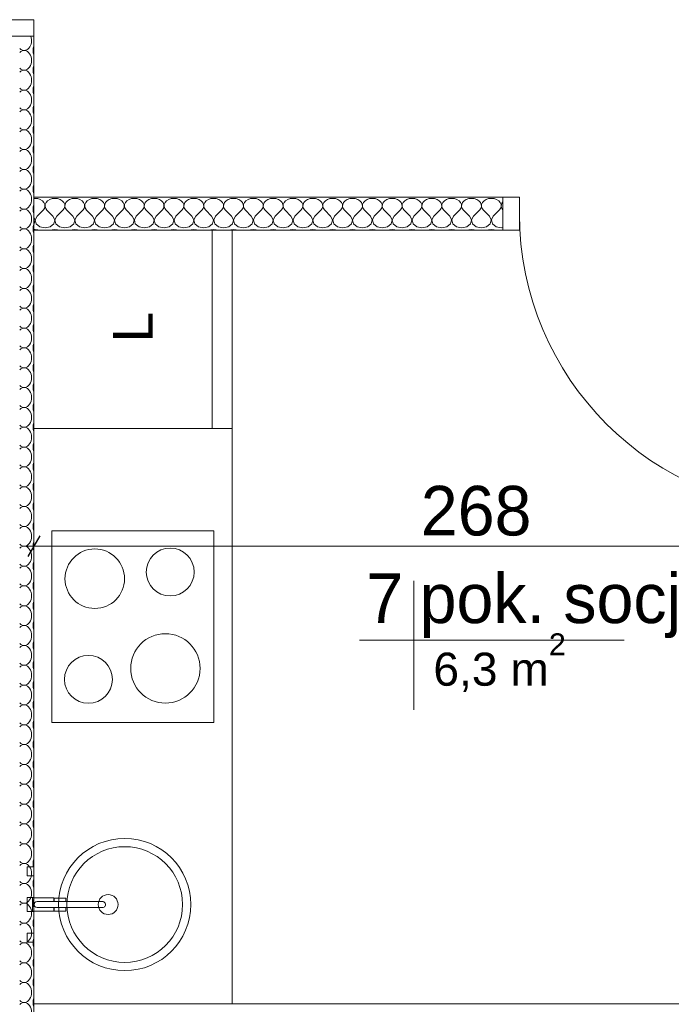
# Model space of a CAD drawing. Header units: millimetres. Extents: x 100377 to 152816, y -1988 to 13902.
# Tile 26 of 58: x 128652 to 130623, y 3575 to 6554. Entities that reach past the tile are written whole.
import ezdxf
from ezdxf.enums import TextEntityAlignment as Align

# ---------------------------------------------------------------- set-up
doc = ezdxf.new("R2010")
doc.units = ezdxf.units.MM
doc.header["$MEASUREMENT"] = 0
for name, color, linetype, lineweight in [('0_Nr_pióra__1', 7, 'Continuous', 13), ('Nowe_0_Nr_pióra__1', 7, 'Continuous', 13), ('Nowe_0_Nr_pióra__4', 7, 'Continuous', 13), ('Nowe_0_Nr_pióra__86', 171, 'Continuous', 13), ('Nowe_299-A Wymiary Opisy_Nr_pióra__1', 7, 'Continuous', 13), ('Nowe_299-A Wymiary Opisy_Nr_pióra__21', 7, 'Continuous', 25), ('Nowe_810-G Ogólne_Nr_pióra__1', 7, 'Continuous', 13), ('Nowe_810-G Ogólne_Nr_pióra__2', 251, 'Continuous', 13), ('Nowe_830-G Teksty Etykiety_Nr_pióra__1', 7, 'Continuous', 13)]:
    doc.layers.add(name, color=color, linetype=linetype, lineweight=lineweight)
doc.layers.add('Nowe_0', color=7, linetype='Continuous')
doc.layers.add('Nowe_299-A Wymiary Opisy', color=7, linetype='Continuous')
doc.styles.add('STYL_AUTOMATYCZNY_1', font='txt')
doc.styles.add('STYL_AUTOMATYCZNY_2', font='arial.ttf')
doc.dimstyles.new('STYL_AUTOMATYCZNY__3', dxfattribs={"dimtxt": 150, "dimasz": 47.5, "dimexe": 0.18, "dimexo": 300, "dimgap": 0.09, "dimtad": 1, "dimtih": 1, "dimtoh": 1, "dimdec": 0, "dimlfac": 0.1, "dimzin": 0, "dimdsep": 46, "dimtxsty": 'STYL_AUTOMATYCZNY_1', "dimblk": 'ARROWHEAD_2', "dimblk1": 'ARROWHEAD_2', "dimblk2": 'ARROWHEAD_2', "dimcen": 0.09, "dimclrd": 7, "dimclre": 7, "dimclrt": 7, "dimadec": 1, "dimazin": 0, "dimtfac": 1, "dimtdec": 4, "dimtmove": 0, "dimatfit": 3, "dimfxl": 0, "dimtolj": 1, "dimtzin": 0, "dimarcsym": 0})

# ---------------------------------------------------------------- blocks, each defined once
blk = doc.blocks.new('*X4')
at = {"layer": 'Nowe_0_Nr_pióra__1', "color": 7, "linetype": 'Continuous', "lineweight": 13}
for p, q in [((128698.8, 6013.5), (128694.9, 6013)), ((128707, 6012.6), (128698.8, 6013.5)), ((128714.6, 6010.1), (128707, 6012.6)), ((128721, 6006.2), (128714.6, 6010.1)), ((128725.7, 6001.1), (128721, 6006.2)), ((128728.3, 5995.2), (128725.7, 6001.1)), ((128726.8, 5983), (128728.7, 5989)), ((128728.7, 5989), (128728.3, 5995.2)), ((128729.4, 5995.2), (128729, 5989)), ((128729, 5989), (128730.8, 5983)), ((128732, 6001.1), (128729.4, 5995.2)), ((128736.7, 6006.2), (128732, 6001.1)), ((128743.1, 6010.1), (128736.7, 6006.2)), ((128750.6, 6012.6), (128743.1, 6010.1)), ((128758.8, 6013.5), (128750.6, 6012.6)), ((128767, 6012.6), (128758.8, 6013.5)), ((128774.6, 6010.1), (128767, 6012.6)), ((128781, 6006.2), (128774.6, 6010.1)), ((128785.7, 6001.1), (128781, 6006.2)), ((128788.3, 5995.2), (128785.7, 6001.1)), ((128786.8, 5983), (128788.7, 5989)), ((128788.7, 5989), (128788.3, 5995.2)), ((128789.4, 5995.2), (128789, 5989)), ((128789, 5989), (128790.8, 5983)), ((128792, 6001.1), (128789.4, 5995.2)), ((128796.7, 6006.2), (128792, 6001.1)), ((128803.1, 6010.1), (128796.7, 6006.2)), ((128810.6, 6012.6), (128803.1, 6010.1)), ((128818.8, 6013.5), (128810.6, 6012.6)), ((128827, 6012.6), (128818.8, 6013.5)), ((128834.6, 6010.1), (128827, 6012.6)), ((128841, 6006.2), (128834.6, 6010.1)), ((128845.7, 6001.1), (128841, 6006.2)), ((128848.3, 5995.2), (128845.7, 6001.1)), ((128846.8, 5983), (128848.7, 5989)), ((128848.7, 5989), (128848.3, 5995.2)), ((128849.4, 5995.2), (128849, 5989)), ((128849, 5989), (128850.8, 5983)), ((128852, 6001.1), (128849.4, 5995.2)), ((128856.7, 6006.2), (128852, 6001.1)), ((128863.1, 6010.1), (128856.7, 6006.2)), ((128870.6, 6012.6), (128863.1, 6010.1)), ((128878.8, 6013.5), (128870.6, 6012.6)), ((128887, 6012.6), (128878.8, 6013.5)), ((128894.6, 6010.1), (128887, 6012.6)), ((128901, 6006.2), (128894.6, 6010.1)), ((128905.7, 6001.1), (128901, 6006.2)), ((128908.3, 5995.2), (128905.7, 6001.1)), ((128906.8, 5983), (128908.7, 5989)), ((128908.7, 5989), (128908.3, 5995.2)), ((128909.4, 5995.2), (128909, 5989)), ((128909, 5989), (128910.8, 5983)), ((128912, 6001.1), (128909.4, 5995.2)), ((128916.7, 6006.2), (128912, 6001.1)), ((128923.1, 6010.1), (128916.7, 6006.2)), ((128930.6, 6012.6), (128923.1, 6010.1)), ((128938.8, 6013.5), (128930.6, 6012.6)), ((128947, 6012.6), (128938.8, 6013.5)), ((128954.6, 6010.1), (128947, 6012.6)), ((128961, 6006.2), (128954.6, 6010.1)), ((128965.7, 6001.1), (128961, 6006.2)), ((128968.3, 5995.2), (128965.7, 6001.1)), ((128966.8, 5983), (128968.7, 5989)), ((128968.7, 5989), (128968.3, 5995.2)), ((128969.4, 5995.2), (128969, 5989)), ((128969, 5989), (128970.8, 5983)), ((128972, 6001.1), (128969.4, 5995.2)), ((128976.7, 6006.2), (128972, 6001.1)), ((128983.1, 6010.1), (128976.7, 6006.2)), ((128990.6, 6012.6), (128983.1, 6010.1)), ((128998.8, 6013.5), (128990.6, 6012.6)), ((129007, 6012.6), (128998.8, 6013.5)), ((129014.6, 6010.1), (129007, 6012.6)), ((129021, 6006.2), (129014.6, 6010.1)), ((129025.7, 6001.1), (129021, 6006.2)), ((129028.3, 5995.2), (129025.7, 6001.1)), ((129026.8, 5983), (129028.7, 5989)), ((129028.7, 5989), (129028.3, 5995.2)), ((129029.4, 5995.2), (129029, 5989)), ((129029, 5989), (129030.8, 5983)), ((129032, 6001.1), (129029.4, 5995.2)), ((129036.7, 6006.2), (129032, 6001.1)), ((129043.1, 6010.1), (129036.7, 6006.2)), ((129050.6, 6012.6), (129043.1, 6010.1)), ((129058.8, 6013.5), (129050.6, 6012.6)), ((129067, 6012.6), (129058.8, 6013.5)), ((129074.6, 6010.1), (129067, 6012.6)), ((129081, 6006.2), (129074.6, 6010.1)), ((129085.7, 6001.1), (129081, 6006.2)), ((129088.3, 5995.2), (129085.7, 6001.1)), ((129086.8, 5983), (129088.7, 5989)), ((129088.7, 5989), (129088.3, 5995.2)), ((129089.4, 5995.2), (129089, 5989)), ((129089, 5989), (129090.8, 5983)), ((129092, 6001.1), (129089.4, 5995.2)), ((129096.7, 6006.2), (129092, 6001.1)), ((129103.1, 6010.1), (129096.7, 6006.2)), ((129110.6, 6012.6), (129103.1, 6010.1)), ((129118.8, 6013.5), (129110.6, 6012.6)), ((129127, 6012.6), (129118.8, 6013.5)), ((129134.6, 6010.1), (129127, 6012.6)), ((129141, 6006.2), (129134.6, 6010.1)), ((129145.7, 6001.1), (129141, 6006.2)), ((129148.3, 5995.2), (129145.7, 6001.1)), ((129146.8, 5983), (129148.7, 5989)), ((129148.7, 5989), (129148.3, 5995.2)), ((129149.4, 5995.2), (129149, 5989)), ((129149, 5989), (129150.8, 5983)), ((129152, 6001.1), (129149.4, 5995.2)), ((129156.7, 6006.2), (129152, 6001.1)), ((129163.1, 6010.1), (129156.7, 6006.2)), ((129170.6, 6012.6), (129163.1, 6010.1)), ((129178.8, 6013.5), (129170.6, 6012.6)), ((129187, 6012.6), (129178.8, 6013.5)), ((129194.6, 6010.1), (129187, 6012.6)), ((129201, 6006.2), (129194.6, 6010.1)), ((129205.7, 6001.1), (129201, 6006.2)), ((129208.3, 5995.2), (129205.7, 6001.1)), ((129206.8, 5983), (129208.7, 5989)), ((129208.7, 5989), (129208.3, 5995.2)), ((129209.4, 5995.2), (129209, 5989)), ((129209, 5989), (129210.8, 5983)), ((129212, 6001.1), (129209.4, 5995.2)), ((129216.7, 6006.2), (129212, 6001.1)), ((129223.1, 6010.1), (129216.7, 6006.2)), ((129230.6, 6012.6), (129223.1, 6010.1)), ((129238.8, 6013.5), (129230.6, 6012.6)), ((129247, 6012.6), (129238.8, 6013.5)), ((129254.6, 6010.1), (129247, 6012.6)), ((129261, 6006.2), (129254.6, 6010.1)), ((129265.7, 6001.1), (129261, 6006.2)), ((129268.3, 5995.2), (129265.7, 6001.1)), ((129266.8, 5983), (129268.7, 5989)), ((129268.7, 5989), (129268.3, 5995.2)), ((129269.4, 5995.2), (129269, 5989)), ((129269, 5989), (129270.8, 5983)), ((129272, 6001.1), (129269.4, 5995.2)), ((129276.7, 6006.2), (129272, 6001.1)), ((129283.1, 6010.1), (129276.7, 6006.2)), ((129290.6, 6012.6), (129283.1, 6010.1)), ((129298.8, 6013.5), (129290.6, 6012.6)), ((129307, 6012.6), (129298.8, 6013.5)), ((129314.6, 6010.1), (129307, 6012.6)), ((129321, 6006.2), (129314.6, 6010.1)), ((129325.7, 6001.1), (129321, 6006.2)), ((129328.3, 5995.2), (129325.7, 6001.1)), ((129326.8, 5983), (129328.7, 5989)), ((129328.7, 5989), (129328.3, 5995.2)), ((129329.4, 5995.2), (129329, 5989)), ((129329, 5989), (129330.8, 5983)), ((129332, 6001.1), (129329.4, 5995.2)), ((129336.7, 6006.2), (129332, 6001.1)), ((129343.1, 6010.1), (129336.7, 6006.2)), ((129350.6, 6012.6), (129343.1, 6010.1)), ((129358.8, 6013.5), (129350.6, 6012.6)), ((129367, 6012.6), (129358.8, 6013.5)), ((129374.6, 6010.1), (129367, 6012.6)), ((129381, 6006.2), (129374.6, 6010.1)), ((129385.7, 6001.1), (129381, 6006.2)), ((129388.3, 5995.2), (129385.7, 6001.1)), ((129386.8, 5983), (129388.7, 5989)), ((129388.7, 5989), (129388.3, 5995.2)), ((129389.4, 5995.2), (129389, 5989)), ((129389, 5989), (129390.8, 5983)), ((129392, 6001.1), (129389.4, 5995.2)), ((129396.7, 6006.2), (129392, 6001.1)), ((129403.1, 6010.1), (129396.7, 6006.2)), ((129410.6, 6012.6), (129403.1, 6010.1)), ((129418.8, 6013.5), (129410.6, 6012.6)), ((129427, 6012.6), (129418.8, 6013.5)), ((129434.6, 6010.1), (129427, 6012.6)), ((129441, 6006.2), (129434.6, 6010.1)), ((129445.7, 6001.1), (129441, 6006.2)), ((129448.3, 5995.2), (129445.7, 6001.1)), ((129446.8, 5983), (129448.7, 5989)), ((129448.7, 5989), (129448.3, 5995.2)), ((129449.4, 5995.2), (129449, 5989)), ((129449, 5989), (129450.8, 5983)), ((129452, 6001.1), (129449.4, 5995.2)), ((129456.7, 6006.2), (129452, 6001.1)), ((129463.1, 6010.1), (129456.7, 6006.2)), ((129470.6, 6012.6), (129463.1, 6010.1)), ((129478.8, 6013.5), (129470.6, 6012.6)), ((129487, 6012.6), (129478.8, 6013.5)), ((129494.6, 6010.1), (129487, 6012.6)), ((129501, 6006.2), (129494.6, 6010.1)), ((129505.7, 6001.1), (129501, 6006.2)), ((129508.3, 5995.2), (129505.7, 6001.1)), ((129506.8, 5983), (129508.7, 5989)), ((129508.7, 5989), (129508.3, 5995.2)), ((129509.4, 5995.2), (129509, 5989)), ((129509, 5989), (129510.8, 5983)), ((129512, 6001.1), (129509.4, 5995.2)), ((129516.7, 6006.2), (129512, 6001.1)), ((129523.1, 6010.1), (129516.7, 6006.2)), ((129530.6, 6012.6), (129523.1, 6010.1)), ((129538.8, 6013.5), (129530.6, 6012.6)), ((129547, 6012.6), (129538.8, 6013.5)), ((129554.6, 6010.1), (129547, 6012.6)), ((129561, 6006.2), (129554.6, 6010.1)), ((129565.7, 6001.1), (129561, 6006.2)), ((129568.3, 5995.2), (129565.7, 6001.1)), ((129566.8, 5983), (129568.7, 5989)), ((129568.7, 5989), (129568.3, 5995.2)), ((129569.4, 5995.2), (129569, 5989)), ((129569, 5989), (129570.8, 5983)), ((129572, 6001.1), (129569.4, 5995.2)), ((129576.7, 6006.2), (129572, 6001.1)), ((129583.1, 6010.1), (129576.7, 6006.2)), ((129590.6, 6012.6), (129583.1, 6010.1)), ((129598.8, 6013.5), (129590.6, 6012.6)), ((129607, 6012.6), (129598.8, 6013.5)), ((129614.6, 6010.1), (129607, 6012.6)), ((129621, 6006.2), (129614.6, 6010.1)), ((129625.7, 6001.1), (129621, 6006.2)), ((129628.3, 5995.2), (129625.7, 6001.1)), ((129626.8, 5983), (129628.7, 5989)), ((129628.7, 5989), (129628.3, 5995.2)), ((129629.4, 5995.2), (129629, 5989)), ((129629, 5989), (129630.8, 5983)), ((129632, 6001.1), (129629.4, 5995.2)), ((129636.7, 6006.2), (129632, 6001.1)), ((129643.1, 6010.1), (129636.7, 6006.2)), ((129650.6, 6012.6), (129643.1, 6010.1)), ((129658.8, 6013.5), (129650.6, 6012.6)), ((129667, 6012.6), (129658.8, 6013.5)), ((129674.6, 6010.1), (129667, 6012.6)), ((129681, 6006.2), (129674.6, 6010.1)), ((129685.7, 6001.1), (129681, 6006.2)), ((129688.3, 5995.2), (129685.7, 6001.1)), ((129686.8, 5983), (129688.7, 5989)), ((129688.7, 5989), (129688.3, 5995.2)), ((129689.4, 5995.2), (129689, 5989)), ((129689, 5989), (129690.8, 5983)), ((129692, 6001.1), (129689.4, 5995.2)), ((129696.7, 6006.2), (129692, 6001.1)), ((129703.1, 6010.1), (129696.7, 6006.2)), ((129710.6, 6012.6), (129703.1, 6010.1)), ((129718.8, 6013.5), (129710.6, 6012.6)), ((129727, 6012.6), (129718.8, 6013.5)), ((129734.6, 6010.1), (129727, 6012.6)), ((129741, 6006.2), (129734.6, 6010.1)), ((129745.7, 6001.1), (129741, 6006.2)), ((129748.3, 5995.2), (129745.7, 6001.1)), ((129746.8, 5983), (129748.7, 5989)), ((129748.7, 5989), (129748.3, 5995.2)), ((129749.4, 5995.2), (129749, 5989)), ((129749, 5989), (129750.8, 5983)), ((129752, 6001.1), (129749.4, 5995.2)), ((129756.7, 6006.2), (129752, 6001.1)), ((129763.1, 6010.1), (129756.7, 6006.2)), ((129770.6, 6012.6), (129763.1, 6010.1)), ((129778.8, 6013.5), (129770.6, 6012.6)), ((129787, 6012.6), (129778.8, 6013.5)), ((129794.6, 6010.1), (129787, 6012.6)), ((129801, 6006.2), (129794.6, 6010.1)), ((129805.7, 6001.1), (129801, 6006.2)), ((129808.3, 5995.2), (129805.7, 6001.1)), ((129806.8, 5983), (129808.7, 5989)), ((129808.7, 5989), (129808.3, 5995.2)), ((129809.4, 5995.2), (129809, 5989)), ((129809, 5989), (129810.8, 5983)), ((129812, 6001.1), (129809.4, 5995.2)), ((129816.7, 6006.2), (129812, 6001.1)), ((129823.1, 6010.1), (129816.7, 6006.2)), ((129830.6, 6012.6), (129823.1, 6010.1)), ((129838.8, 6013.5), (129830.6, 6012.6)), ((129847, 6012.6), (129838.8, 6013.5)), ((129854.6, 6010.1), (129847, 6012.6)), ((129861, 6006.2), (129854.6, 6010.1)), ((129865.7, 6001.1), (129861, 6006.2)), ((129868.3, 5995.2), (129865.7, 6001.1)), ((129866.8, 5983), (129868.7, 5989)), ((129868.7, 5989), (129868.3, 5995.2)), ((129869.4, 5995.2), (129869, 5989)), ((129869, 5989), (129870.8, 5983)), ((129872, 6001.1), (129869.4, 5995.2)), ((129876.7, 6006.2), (129872, 6001.1)), ((129883.1, 6010.1), (129876.7, 6006.2)), ((129890.6, 6012.6), (129883.1, 6010.1)), ((129898.8, 6013.5), (129890.6, 6012.6)), ((129907, 6012.6), (129898.8, 6013.5)), ((129914.6, 6010.1), (129907, 6012.6)), ((129921, 6006.2), (129914.6, 6010.1)), ((129925.7, 6001.1), (129921, 6006.2)), ((129928.3, 5995.2), (129925.7, 6001.1)), ((129926.8, 5983), (129928.7, 5989)), ((129928.7, 5989), (129928.3, 5995.2)), ((129929.4, 5995.2), (129929, 5989)), ((129929, 5989), (129930.8, 5983)), ((129932, 6001.1), (129929.4, 5995.2)), ((129936.7, 6006.2), (129932, 6001.1)), ((129943.1, 6010.1), (129936.7, 6006.2)), ((129950.6, 6012.6), (129943.1, 6010.1)), ((129958.8, 6013.5), (129950.6, 6012.6)), ((129967, 6012.6), (129958.8, 6013.5)), ((129974.6, 6010.1), (129967, 6012.6)), ((129981, 6006.2), (129974.6, 6010.1)), ((129985.7, 6001.1), (129981, 6006.2)), ((129988.3, 5995.2), (129985.7, 6001.1)), ((129986.8, 5983), (129988.7, 5989)), ((129988.7, 5989), (129988.3, 5995.2)), ((129989.4, 5995.2), (129989, 5989)), ((129989, 5989), (129990.8, 5983)), ((129992, 6001.1), (129989.4, 5995.2)), ((129996.7, 6006.2), (129992, 6001.1)), ((130003.1, 6010.1), (129996.7, 6006.2)), ((130010.6, 6012.6), (130003.1, 6010.1)), ((130018.8, 6013.5), (130010.6, 6012.6)), ((130027, 6012.6), (130018.8, 6013.5)), ((130034.6, 6010.1), (130027, 6012.6)), ((130041, 6006.2), (130034.6, 6010.1)), ((130045.7, 6001.1), (130041, 6006.2)), ((130048.3, 5995.2), (130045.7, 6001.1)), ((130046.8, 5983), (130048.7, 5989)), ((130048.7, 5989), (130048.3, 5995.2)), ((130049.4, 5995.2), (130049, 5989)), ((130049, 5989), (130050.8, 5983)), ((130052, 6001.1), (130049.4, 5995.2)), ((130056.7, 6006.2), (130052, 6001.1)), ((130063.1, 6010.1), (130056.7, 6006.2)), ((130070.6, 6012.6), (130063.1, 6010.1)), ((130078.8, 6013.5), (130070.6, 6012.6)), ((130087, 6012.6), (130078.8, 6013.5)), ((130094.6, 6010.1), (130087, 6012.6)), ((130101, 6006.2), (130094.6, 6010.1)), ((130105.7, 6001.1), (130101, 6006.2)), ((130108.3, 5995.2), (130105.7, 6001.1)), ((130106.8, 5983), (130108.7, 5989)), ((130108.7, 5989), (130108.3, 5995.2)), ((130109.4, 5995.2), (130109, 5989)), ((130109, 5989), (130110.8, 5983)), ((130112, 6001.1), (130109.4, 5995.2)), ((130113.8, 6003), (130112, 6001.1)), ((128704.8, 5959.7), (128699, 5948.3)), ((128704.8, 5959.7), (128722.8, 5977.6)), ((128722.8, 5977.6), (128726.8, 5983)), ((128730.8, 5983), (128734.8, 5977.6)), ((128752.8, 5959.7), (128734.8, 5977.6)), ((128758.7, 5948.3), (128752.8, 5959.7)), ((128764.8, 5959.7), (128759, 5948.3)), ((128764.8, 5959.7), (128782.8, 5977.6)), ((128782.8, 5977.6), (128786.8, 5983)), ((128790.8, 5983), (128794.8, 5977.6)), ((128812.8, 5959.7), (128794.8, 5977.6)), ((128818.7, 5948.3), (128812.8, 5959.7)), ((128824.8, 5959.7), (128819, 5948.3)), ((128824.8, 5959.7), (128842.8, 5977.6)), ((128842.8, 5977.6), (128846.8, 5983)), ((128850.8, 5983), (128854.8, 5977.6)), ((128872.8, 5959.7), (128854.8, 5977.6)), ((128878.7, 5948.3), (128872.8, 5959.7)), ((128884.8, 5959.7), (128879, 5948.3)), ((128884.8, 5959.7), (128902.8, 5977.6)), ((128902.8, 5977.6), (128906.8, 5983)), ((128910.8, 5983), (128914.8, 5977.6)), ((128932.8, 5959.7), (128914.8, 5977.6)), ((128938.7, 5948.3), (128932.8, 5959.7)), ((128944.8, 5959.7), (128939, 5948.3)), ((128944.8, 5959.7), (128962.8, 5977.6)), ((128962.8, 5977.6), (128966.8, 5983)), ((128970.8, 5983), (128974.8, 5977.6)), ((128992.8, 5959.7), (128974.8, 5977.6)), ((128998.7, 5948.3), (128992.8, 5959.7)), ((129004.8, 5959.7), (128999, 5948.3)), ((129004.8, 5959.7), (129022.8, 5977.6)), ((129022.8, 5977.6), (129026.8, 5983)), ((129030.8, 5983), (129034.8, 5977.6)), ((129052.8, 5959.7), (129034.8, 5977.6)), ((129058.7, 5948.3), (129052.8, 5959.7)), ((129064.8, 5959.7), (129059, 5948.3)), ((129064.8, 5959.7), (129082.8, 5977.6)), ((129082.8, 5977.6), (129086.8, 5983)), ((129090.8, 5983), (129094.8, 5977.6)), ((129112.8, 5959.7), (129094.8, 5977.6)), ((129118.7, 5948.3), (129112.8, 5959.7)), ((129124.8, 5959.7), (129119, 5948.3)), ((129124.8, 5959.7), (129142.8, 5977.6)), ((129142.8, 5977.6), (129146.8, 5983)), ((129150.8, 5983), (129154.8, 5977.6)), ((129172.8, 5959.7), (129154.8, 5977.6)), ((129178.7, 5948.3), (129172.8, 5959.7)), ((129184.8, 5959.7), (129179, 5948.3)), ((129184.8, 5959.7), (129202.8, 5977.6)), ((129202.8, 5977.6), (129206.8, 5983)), ((129210.8, 5983), (129214.8, 5977.6)), ((129232.8, 5959.7), (129214.8, 5977.6)), ((129238.7, 5948.3), (129232.8, 5959.7)), ((129244.8, 5959.7), (129239, 5948.3)), ((129244.8, 5959.7), (129262.8, 5977.6)), ((129262.8, 5977.6), (129266.8, 5983)), ((129270.8, 5983), (129274.8, 5977.6)), ((129292.8, 5959.7), (129274.8, 5977.6)), ((129298.7, 5948.3), (129292.8, 5959.7)), ((129304.8, 5959.7), (129299, 5948.3)), ((129304.8, 5959.7), (129322.8, 5977.6)), ((129322.8, 5977.6), (129326.8, 5983)), ((129330.8, 5983), (129334.8, 5977.6)), ((129352.8, 5959.7), (129334.8, 5977.6)), ((129358.7, 5948.3), (129352.8, 5959.7)), ((129364.8, 5959.7), (129359, 5948.3)), ((129364.8, 5959.7), (129382.8, 5977.6)), ((129382.8, 5977.6), (129386.8, 5983)), ((129390.8, 5983), (129394.8, 5977.6)), ((129412.8, 5959.7), (129394.8, 5977.6)), ((129418.7, 5948.3), (129412.8, 5959.7)), ((129424.8, 5959.7), (129419, 5948.3)), ((129424.8, 5959.7), (129442.8, 5977.6)), ((129442.8, 5977.6), (129446.8, 5983)), ((129450.8, 5983), (129454.8, 5977.6)), ((129472.8, 5959.7), (129454.8, 5977.6)), ((129478.7, 5948.3), (129472.8, 5959.7)), ((129484.8, 5959.7), (129479, 5948.3)), ((129484.8, 5959.7), (129502.8, 5977.6)), ((129502.8, 5977.6), (129506.8, 5983)), ((129510.8, 5983), (129514.8, 5977.6)), ((129532.8, 5959.7), (129514.8, 5977.6)), ((129538.7, 5948.3), (129532.8, 5959.7)), ((129544.8, 5959.7), (129539, 5948.3)), ((129544.8, 5959.7), (129562.8, 5977.6)), ((129562.8, 5977.6), (129566.8, 5983)), ((129570.8, 5983), (129574.8, 5977.6)), ((129592.8, 5959.7), (129574.8, 5977.6)), ((129598.7, 5948.3), (129592.8, 5959.7)), ((129604.8, 5959.7), (129599, 5948.3)), ((129604.8, 5959.7), (129622.8, 5977.6)), ((129622.8, 5977.6), (129626.8, 5983)), ((129630.8, 5983), (129634.8, 5977.6)), ((129652.8, 5959.7), (129634.8, 5977.6)), ((129658.7, 5948.3), (129652.8, 5959.7)), ((129664.8, 5959.7), (129659, 5948.3)), ((129664.8, 5959.7), (129682.8, 5977.6)), ((129682.8, 5977.6), (129686.8, 5983)), ((129690.8, 5983), (129694.8, 5977.6)), ((129712.8, 5959.7), (129694.8, 5977.6)), ((129718.7, 5948.3), (129712.8, 5959.7)), ((129724.8, 5959.7), (129719, 5948.3)), ((129724.8, 5959.7), (129742.8, 5977.6)), ((129742.8, 5977.6), (129746.8, 5983)), ((129750.8, 5983), (129754.8, 5977.6)), ((129772.8, 5959.7), (129754.8, 5977.6)), ((129778.7, 5948.3), (129772.8, 5959.7)), ((129784.8, 5959.7), (129779, 5948.3)), ((129784.8, 5959.7), (129802.8, 5977.6)), ((129802.8, 5977.6), (129806.8, 5983)), ((129810.8, 5983), (129814.8, 5977.6)), ((129832.8, 5959.7), (129814.8, 5977.6)), ((129838.7, 5948.3), (129832.8, 5959.7)), ((129844.8, 5959.7), (129839, 5948.3)), ((129844.8, 5959.7), (129862.8, 5977.6)), ((129862.8, 5977.6), (129866.8, 5983)), ((129870.8, 5983), (129874.8, 5977.6)), ((129892.8, 5959.7), (129874.8, 5977.6)), ((129898.7, 5948.3), (129892.8, 5959.7)), ((129904.8, 5959.7), (129899, 5948.3)), ((129904.8, 5959.7), (129922.8, 5977.6)), ((129922.8, 5977.6), (129926.8, 5983)), ((129930.8, 5983), (129934.8, 5977.6)), ((129952.8, 5959.7), (129934.8, 5977.6)), ((129958.7, 5948.3), (129952.8, 5959.7)), ((129964.8, 5959.7), (129959, 5948.3)), ((129964.8, 5959.7), (129982.8, 5977.6)), ((129982.8, 5977.6), (129986.8, 5983)), ((129990.8, 5983), (129994.8, 5977.6)), ((130012.8, 5959.7), (129994.8, 5977.6)), ((130018.7, 5948.3), (130012.8, 5959.7)), ((130024.8, 5959.7), (130019, 5948.3)), ((130024.8, 5959.7), (130042.8, 5977.6)), ((130042.8, 5977.6), (130046.8, 5983)), ((130050.8, 5983), (130054.8, 5977.6)), ((130072.8, 5959.7), (130054.8, 5977.6)), ((130078.7, 5948.3), (130072.8, 5959.7)), ((130084.8, 5959.7), (130079, 5948.3)), ((130084.8, 5959.7), (130102.8, 5977.6)), ((130102.8, 5977.6), (130106.8, 5983)), ((130110.8, 5983), (130113.8, 5979)), ((128698.7, 5948.3), (128694.9, 5955.7)), ((128694.9, 5935.6), (128695.7, 5936.2)), ((128695.7, 5936.2), (128698.7, 5948.3)), ((128699, 5948.3), (128702, 5936.2)), ((128702, 5936.2), (128713.1, 5927.2)), ((128744.6, 5927.2), (128755.7, 5936.2)), ((128755.7, 5936.2), (128758.7, 5948.3)), ((128759, 5948.3), (128762, 5936.2)), ((128762, 5936.2), (128773.1, 5927.2)), ((128804.6, 5927.2), (128815.7, 5936.2)), ((128815.7, 5936.2), (128818.7, 5948.3)), ((128819, 5948.3), (128822, 5936.2)), ((128822, 5936.2), (128833.1, 5927.2)), ((128864.6, 5927.2), (128875.7, 5936.2)), ((128875.7, 5936.2), (128878.7, 5948.3)), ((128879, 5948.3), (128882, 5936.2)), ((128882, 5936.2), (128893.1, 5927.2)), ((128924.6, 5927.2), (128935.7, 5936.2)), ((128935.7, 5936.2), (128938.7, 5948.3)), ((128939, 5948.3), (128942, 5936.2)), ((128942, 5936.2), (128953.1, 5927.2)), ((128984.6, 5927.2), (128995.7, 5936.2)), ((128995.7, 5936.2), (128998.7, 5948.3)), ((128999, 5948.3), (129002, 5936.2)), ((129002, 5936.2), (129013.1, 5927.2)), ((129044.6, 5927.2), (129055.7, 5936.2)), ((129055.7, 5936.2), (129058.7, 5948.3)), ((129059, 5948.3), (129062, 5936.2)), ((129062, 5936.2), (129073.1, 5927.2)), ((129104.6, 5927.2), (129115.7, 5936.2)), ((129115.7, 5936.2), (129118.7, 5948.3)), ((129119, 5948.3), (129122, 5936.2)), ((129122, 5936.2), (129133.1, 5927.2)), ((129164.6, 5927.2), (129175.7, 5936.2)), ((129175.7, 5936.2), (129178.7, 5948.3)), ((129179, 5948.3), (129182, 5936.2)), ((129182, 5936.2), (129193.1, 5927.2)), ((129224.6, 5927.2), (129235.7, 5936.2)), ((129235.7, 5936.2), (129238.7, 5948.3)), ((129239, 5948.3), (129242, 5936.2)), ((129242, 5936.2), (129253.1, 5927.2)), ((129284.6, 5927.2), (129295.7, 5936.2)), ((129295.7, 5936.2), (129298.7, 5948.3)), ((129299, 5948.3), (129302, 5936.2)), ((129302, 5936.2), (129313.1, 5927.2)), ((129344.6, 5927.2), (129355.7, 5936.2)), ((129355.7, 5936.2), (129358.7, 5948.3)), ((129359, 5948.3), (129362, 5936.2)), ((129362, 5936.2), (129373.1, 5927.2)), ((129404.6, 5927.2), (129415.7, 5936.2)), ((129415.7, 5936.2), (129418.7, 5948.3)), ((129419, 5948.3), (129422, 5936.2)), ((129422, 5936.2), (129433.1, 5927.2)), ((129464.6, 5927.2), (129475.7, 5936.2)), ((129475.7, 5936.2), (129478.7, 5948.3)), ((129479, 5948.3), (129482, 5936.2)), ((129482, 5936.2), (129493.1, 5927.2)), ((129524.6, 5927.2), (129535.7, 5936.2)), ((129535.7, 5936.2), (129538.7, 5948.3)), ((129539, 5948.3), (129542, 5936.2)), ((129542, 5936.2), (129553.1, 5927.2)), ((129584.6, 5927.2), (129595.7, 5936.2)), ((129595.7, 5936.2), (129598.7, 5948.3)), ((129599, 5948.3), (129602, 5936.2)), ((129602, 5936.2), (129613.1, 5927.2)), ((129644.6, 5927.2), (129655.7, 5936.2)), ((129655.7, 5936.2), (129658.7, 5948.3)), ((129659, 5948.3), (129662, 5936.2)), ((129662, 5936.2), (129673.1, 5927.2)), ((129704.6, 5927.2), (129715.7, 5936.2)), ((129715.7, 5936.2), (129718.7, 5948.3)), ((129719, 5948.3), (129722, 5936.2)), ((129722, 5936.2), (129733.1, 5927.2)), ((129764.6, 5927.2), (129775.7, 5936.2)), ((129775.7, 5936.2), (129778.7, 5948.3)), ((129779, 5948.3), (129782, 5936.2)), ((129782, 5936.2), (129793.1, 5927.2)), ((129824.6, 5927.2), (129835.7, 5936.2)), ((129835.7, 5936.2), (129838.7, 5948.3)), ((129839, 5948.3), (129842, 5936.2)), ((129842, 5936.2), (129853.1, 5927.2)), ((129884.6, 5927.2), (129895.7, 5936.2)), ((129895.7, 5936.2), (129898.7, 5948.3)), ((129899, 5948.3), (129902, 5936.2)), ((129902, 5936.2), (129913.1, 5927.2)), ((129944.6, 5927.2), (129955.7, 5936.2)), ((129955.7, 5936.2), (129958.7, 5948.3)), ((129959, 5948.3), (129962, 5936.2)), ((129962, 5936.2), (129973.1, 5927.2)), ((130004.6, 5927.2), (130015.7, 5936.2)), ((130015.7, 5936.2), (130018.7, 5948.3)), ((130019, 5948.3), (130022, 5936.2)), ((130022, 5936.2), (130033.1, 5927.2)), ((130064.6, 5927.2), (130075.7, 5936.2)), ((130075.7, 5936.2), (130078.7, 5948.3)), ((130079, 5948.3), (130082, 5936.2)), ((130082, 5936.2), (130093.1, 5927.2)), ((128698.8, 5919.4), (128694.9, 5919)), ((128707, 5918.5), (128698.8, 5919.4)), ((128711.6, 5917), (128707, 5918.5)), ((128713.1, 5927.2), (128728.8, 5923.9)), ((128728.8, 5923.9), (128744.6, 5927.2)), ((128750.6, 5918.5), (128746.1, 5917)), ((128758.8, 5919.4), (128750.6, 5918.5)), ((128767, 5918.5), (128758.8, 5919.4)), ((128771.6, 5917), (128767, 5918.5)), ((128773.1, 5927.2), (128788.8, 5923.9)), ((128788.8, 5923.9), (128804.6, 5927.2)), ((128810.6, 5918.5), (128806.1, 5917)), ((128818.8, 5919.4), (128810.6, 5918.5)), ((128827, 5918.5), (128818.8, 5919.4)), ((128831.6, 5917), (128827, 5918.5)), ((128833.1, 5927.2), (128848.8, 5923.9)), ((128848.8, 5923.9), (128864.6, 5927.2)), ((128870.6, 5918.5), (128866.1, 5917)), ((128878.8, 5919.4), (128870.6, 5918.5)), ((128887, 5918.5), (128878.8, 5919.4)), ((128891.6, 5917), (128887, 5918.5)), ((128893.1, 5927.2), (128908.8, 5923.9)), ((128908.8, 5923.9), (128924.6, 5927.2)), ((128930.6, 5918.5), (128926.1, 5917)), ((128938.8, 5919.4), (128930.6, 5918.5)), ((128947, 5918.5), (128938.8, 5919.4)), ((128951.6, 5917), (128947, 5918.5)), ((128953.1, 5927.2), (128968.8, 5923.9)), ((128968.8, 5923.9), (128984.6, 5927.2)), ((128990.6, 5918.5), (128986.1, 5917)), ((128998.8, 5919.4), (128990.6, 5918.5)), ((129007, 5918.5), (128998.8, 5919.4)), ((129011.6, 5917), (129007, 5918.5)), ((129013.1, 5927.2), (129028.8, 5923.9)), ((129028.8, 5923.9), (129044.6, 5927.2)), ((129050.6, 5918.5), (129046.1, 5917)), ((129058.8, 5919.4), (129050.6, 5918.5)), ((129067, 5918.5), (129058.8, 5919.4)), ((129071.6, 5917), (129067, 5918.5)), ((129073.1, 5927.2), (129088.8, 5923.9)), ((129088.8, 5923.9), (129104.6, 5927.2)), ((129110.6, 5918.5), (129106.1, 5917)), ((129118.8, 5919.4), (129110.6, 5918.5)), ((129127, 5918.5), (129118.8, 5919.4)), ((129131.6, 5917), (129127, 5918.5)), ((129133.1, 5927.2), (129148.8, 5923.9)), ((129148.8, 5923.9), (129164.6, 5927.2)), ((129170.6, 5918.5), (129166.1, 5917)), ((129178.8, 5919.4), (129170.6, 5918.5)), ((129187, 5918.5), (129178.8, 5919.4)), ((129191.6, 5917), (129187, 5918.5)), ((129193.1, 5927.2), (129208.8, 5923.9)), ((129208.8, 5923.9), (129224.6, 5927.2)), ((129230.6, 5918.5), (129226.1, 5917)), ((129238.8, 5919.4), (129230.6, 5918.5)), ((129247, 5918.5), (129238.8, 5919.4)), ((129251.6, 5917), (129247, 5918.5)), ((129253.1, 5927.2), (129268.8, 5923.9)), ((129268.8, 5923.9), (129284.6, 5927.2)), ((129290.6, 5918.5), (129286.1, 5917)), ((129298.8, 5919.4), (129290.6, 5918.5)), ((129307, 5918.5), (129298.8, 5919.4)), ((129311.6, 5917), (129307, 5918.5)), ((129313.1, 5927.2), (129328.8, 5923.9)), ((129328.8, 5923.9), (129344.6, 5927.2)), ((129350.6, 5918.5), (129346.1, 5917)), ((129358.8, 5919.4), (129350.6, 5918.5)), ((129367, 5918.5), (129358.8, 5919.4)), ((129371.6, 5917), (129367, 5918.5)), ((129373.1, 5927.2), (129388.8, 5923.9)), ((129388.8, 5923.9), (129404.6, 5927.2)), ((129410.6, 5918.5), (129406.1, 5917)), ((129418.8, 5919.4), (129410.6, 5918.5)), ((129427, 5918.5), (129418.8, 5919.4)), ((129431.6, 5917), (129427, 5918.5)), ((129433.1, 5927.2), (129448.8, 5923.9)), ((129448.8, 5923.9), (129464.6, 5927.2)), ((129470.6, 5918.5), (129466.1, 5917)), ((129478.8, 5919.4), (129470.6, 5918.5)), ((129487, 5918.5), (129478.8, 5919.4)), ((129491.6, 5917), (129487, 5918.5)), ((129493.1, 5927.2), (129508.8, 5923.9)), ((129508.8, 5923.9), (129524.6, 5927.2)), ((129530.6, 5918.5), (129526.1, 5917)), ((129538.8, 5919.4), (129530.6, 5918.5)), ((129547, 5918.5), (129538.8, 5919.4)), ((129551.6, 5917), (129547, 5918.5)), ((129553.1, 5927.2), (129568.8, 5923.9)), ((129568.8, 5923.9), (129584.6, 5927.2)), ((129590.6, 5918.5), (129586.1, 5917)), ((129598.8, 5919.4), (129590.6, 5918.5)), ((129607, 5918.5), (129598.8, 5919.4)), ((129611.6, 5917), (129607, 5918.5)), ((129613.1, 5927.2), (129628.8, 5923.9)), ((129628.8, 5923.9), (129644.6, 5927.2)), ((129650.6, 5918.5), (129646.1, 5917)), ((129658.8, 5919.4), (129650.6, 5918.5)), ((129667, 5918.5), (129658.8, 5919.4)), ((129671.6, 5917), (129667, 5918.5)), ((129673.1, 5927.2), (129688.8, 5923.9)), ((129688.8, 5923.9), (129704.6, 5927.2)), ((129710.6, 5918.5), (129706.1, 5917)), ((129718.8, 5919.4), (129710.6, 5918.5)), ((129727, 5918.5), (129718.8, 5919.4)), ((129731.6, 5917), (129727, 5918.5)), ((129733.1, 5927.2), (129748.8, 5923.9)), ((129748.8, 5923.9), (129764.6, 5927.2)), ((129770.6, 5918.5), (129766.1, 5917)), ((129778.8, 5919.4), (129770.6, 5918.5)), ((129787, 5918.5), (129778.8, 5919.4)), ((129791.6, 5917), (129787, 5918.5)), ((129793.1, 5927.2), (129808.8, 5923.9)), ((129808.8, 5923.9), (129824.6, 5927.2)), ((129830.6, 5918.5), (129826.1, 5917)), ((129838.8, 5919.4), (129830.6, 5918.5)), ((129847, 5918.5), (129838.8, 5919.4)), ((129851.6, 5917), (129847, 5918.5)), ((129853.1, 5927.2), (129868.8, 5923.9)), ((129868.8, 5923.9), (129884.6, 5927.2)), ((129890.6, 5918.5), (129886.1, 5917)), ((129898.8, 5919.4), (129890.6, 5918.5)), ((129907, 5918.5), (129898.8, 5919.4)), ((129911.6, 5917), (129907, 5918.5)), ((129913.1, 5927.2), (129928.8, 5923.9)), ((129928.8, 5923.9), (129944.6, 5927.2)), ((129950.6, 5918.5), (129946.1, 5917)), ((129958.8, 5919.4), (129950.6, 5918.5)), ((129967, 5918.5), (129958.8, 5919.4)), ((129971.6, 5917), (129967, 5918.5)), ((129973.1, 5927.2), (129988.8, 5923.9)), ((129988.8, 5923.9), (130004.6, 5927.2)), ((130010.6, 5918.5), (130006.1, 5917)), ((130018.8, 5919.4), (130010.6, 5918.5)), ((130027, 5918.5), (130018.8, 5919.4)), ((130031.6, 5917), (130027, 5918.5)), ((130033.1, 5927.2), (130048.8, 5923.9)), ((130048.8, 5923.9), (130064.6, 5927.2)), ((130070.6, 5918.5), (130066.1, 5917)), ((130078.8, 5919.4), (130070.6, 5918.5)), ((130087, 5918.5), (130078.8, 5919.4)), ((130091.6, 5917), (130087, 5918.5)), ((130093.1, 5927.2), (130108.8, 5923.9)), ((130108.8, 5923.9), (130113.8, 5924.9))]:
    blk.add_line(p, q, dxfattribs=at)
blk = doc.blocks.new('Wypełnienie_2_1', base_point=(0, 0))
at = {"layer": 'Nowe_0_Nr_pióra__1', "color": 7, "linetype": 'Continuous', "lineweight": 13, "flags": 128}
blk.add_lwpolyline([(128694.9, 5917), (130113.8, 5917), (130113.8, 6017), (128694.9, 6017)], close=True, dxfattribs=at)
at = {"layer": 'Nowe_0_Nr_pióra__1', "color": 7, "linetype": 'Continuous', "lineweight": 13}
blk.add_blockref('*X4', (0, 0), dxfattribs=at)
blk = doc.blocks.new('Wypełnienie_14_1', base_point=(0, 0))
at = {"layer": 'Nowe_0_Nr_pióra__1', "color": 7, "linetype": 'Continuous', "lineweight": 13, "flags": 128}
blk.add_lwpolyline([(128694.9, 3477), (131477.7, 3477), (131477.7, 3577), (128694.9, 3577)], close=True, dxfattribs=at)
blk = doc.blocks.new('*X32')
at = {"layer": 'Nowe_0_Nr_pióra__1', "color": 7, "linetype": 'Continuous', "lineweight": 13}
for centre, start_param, end_param in [((128665.7, 6491), 2.498092, 5.161578), ((128665.7, 6431), 2.498092, 6.926686), ((128715, 6461), 1.109107, 1.570796), ((128715, 6461), 1.570796, 2.032485), ((128715, 6401), 1.109107, 1.570796), ((128665.7, 6371), 2.498092, 6.926686), ((128715, 6401), 1.570796, 2.032485), ((128715, 6341), 1.109107, 1.570796), ((128665.7, 6311), 2.498092, 6.926686), ((128715, 6341), 1.570796, 2.032485), ((128715, 6281), 1.109107, 1.570796), ((128665.7, 6251), 2.498092, 6.926686), ((128715, 6281), 1.570796, 2.032485), ((128715, 6221), 1.109107, 1.570796), ((128665.7, 6191), 2.498092, 6.926686), ((128715, 6221), 1.570796, 2.032485), ((128715, 6161), 1.109107, 1.570796), ((128665.7, 6131), 2.498092, 6.926686), ((128715, 6161), 1.570796, 2.032485), ((128715, 6101), 1.109107, 1.570796), ((128665.7, 6071), 2.498092, 6.926686), ((128715, 6101), 1.570796, 2.032485), ((128715, 6041), 1.109107, 1.570796), ((128665.7, 6011), 2.498092, 6.926686), ((128715, 6041), 1.570796, 2.032485), ((128715, 5981), 1.109107, 1.570796), ((128665.7, 5951), 2.498092, 6.926686), ((128715, 5981), 1.570796, 2.032485), ((128715, 5921), 1.109107, 1.570796), ((128665.7, 5891), 2.498092, 6.926686), ((128715, 5921), 1.570796, 2.032485), ((128715, 5861), 1.109107, 1.570796), ((128665.7, 5831), 2.498092, 6.926686), ((128715, 5861), 1.570796, 2.032485), ((128715, 5801), 1.109107, 1.570796), ((128665.7, 5771), 2.498092, 6.926686), ((128715, 5801), 1.570796, 2.032485), ((128715, 5741), 1.109107, 1.570796), ((128665.7, 5711), 2.498092, 6.926686), ((128715, 5741), 1.570796, 2.032485), ((128715, 5681), 1.109107, 1.570796), ((128665.7, 5651), 2.498092, 6.926686), ((128715, 5681), 1.570796, 2.032485), ((128715, 5621), 1.109107, 1.570796), ((128665.7, 5591), 2.498092, 6.926686), ((128715, 5621), 1.570796, 2.032485), ((128715, 5561), 1.109107, 1.570796), ((128665.7, 5531), 2.498092, 6.926686), ((128715, 5561), 1.570796, 2.032485), ((128715, 5501), 1.109107, 1.570796), ((128665.7, 5471), 2.498092, 6.926686), ((128715, 5501), 1.570796, 2.032485), ((128715, 5441), 1.109107, 1.570796), ((128665.7, 5411), 2.498092, 6.926686), ((128715, 5441), 1.570796, 2.032485), ((128715, 5381), 1.109107, 1.570796), ((128665.7, 5351), 2.498092, 6.926686), ((128715, 5381), 1.570796, 2.032485), ((128715, 5321), 1.109107, 1.570796), ((128665.7, 5291), 2.498092, 6.926686), ((128715, 5321), 1.570796, 2.032485), ((128715, 5261), 1.109107, 1.570796), ((128665.7, 5231), 2.498092, 6.926686), ((128715, 5261), 1.570796, 2.032485), ((128715, 5201), 1.109107, 1.570796), ((128665.7, 5171), 2.498092, 6.926686), ((128715, 5201), 1.570796, 2.032485), ((128715, 5141), 1.109107, 1.570796), ((128665.7, 5111), 2.498092, 6.926686), ((128715, 5141), 1.570796, 2.032485), ((128715, 5081), 1.109107, 1.570796), ((128665.7, 5051), 2.498092, 6.926686), ((128715, 5081), 1.570796, 2.032485), ((128715, 5021), 1.109107, 1.570796), ((128665.7, 4991), 2.498092, 6.926686), ((128715, 5021), 1.570796, 2.032485), ((128665.7, 4931), 2.498092, 6.926686), ((128715, 4961), 1.109107, 1.570796), ((128715, 4961), 1.570796, 2.032485), ((128665.7, 4871), 2.498092, 6.926686), ((128715, 4901), 1.109107, 1.570796), ((128715, 4901), 1.570796, 2.032485), ((128665.7, 4811), 2.498092, 6.926686), ((128715, 4841), 1.109107, 1.570796), ((128715, 4841), 1.570796, 2.032485), ((128665.7, 4751), 2.498092, 6.926686), ((128715, 4781), 1.109107, 1.570796), ((128715, 4781), 1.570796, 2.032485), ((128665.7, 4691), 2.498092, 6.926686), ((128715, 4721), 1.109107, 1.570796), ((128715, 4721), 1.570796, 2.032485), ((128665.7, 4631), 2.498092, 6.926686), ((128715, 4661), 1.109107, 1.570796), ((128715, 4661), 1.570796, 2.032485), ((128665.7, 4571), 2.498092, 6.926686), ((128715, 4601), 1.109107, 1.570796), ((128715, 4601), 1.570796, 2.032485), ((128665.7, 4511), 2.498092, 6.926686), ((128715, 4541), 1.109107, 1.570796), ((128715, 4541), 1.570796, 2.032485), ((128665.7, 4451), 2.498092, 6.926686), ((128715, 4481), 1.109107, 1.570796), ((128715, 4481), 1.570796, 2.032485), ((128665.7, 4391), 2.498092, 6.926686), ((128715, 4421), 1.109107, 1.570796), ((128715, 4421), 1.570796, 2.032485), ((128665.7, 4331), 2.498092, 6.926686), ((128715, 4361), 1.109107, 1.570796), ((128715, 4361), 1.570796, 2.032485), ((128665.7, 4271), 2.498092, 6.926686), ((128715, 4301), 1.109107, 1.570796), ((128715, 4301), 1.570796, 2.032485), ((128665.7, 4211), 2.498092, 6.926686), ((128715, 4241), 1.109107, 1.570796), ((128715, 4241), 1.570796, 2.032485), ((128665.7, 4151), 2.498092, 6.926686), ((128715, 4181), 1.109107, 1.570796), ((128715, 4181), 1.570796, 2.032485), ((128665.7, 4091), 2.498092, 6.926686), ((128715, 4121), 1.109107, 1.570796), ((128715, 4121), 1.570796, 2.032485), ((128665.7, 4031), 2.498092, 6.926686), ((128715, 4061), 1.109107, 1.570796), ((128715, 4061), 1.570796, 2.032485), ((128665.7, 3971), 2.498092, 6.926686), ((128715, 4001), 1.109107, 1.570796), ((128715, 4001), 1.570796, 2.032485), ((128665.7, 3911), 2.498092, 6.926686), ((128715, 3941), 1.109107, 1.570796), ((128715, 3941), 1.570796, 2.032485), ((128665.7, 3851), 2.498092, 6.926686), ((128715, 3881), 1.109107, 1.570796), ((128715, 3881), 1.570796, 2.032485), ((128665.7, 3791), 2.498092, 6.926686), ((128715, 3821), 1.109107, 1.570796), ((128715, 3821), 1.570796, 2.032485), ((128665.7, 3731), 2.498092, 6.926686), ((128715, 3761), 1.109107, 1.570796), ((128715, 3761), 1.570796, 2.032485), ((128665.7, 3671), 2.498092, 6.926686), ((128715, 3701), 1.109107, 1.570796), ((128715, 3701), 1.570796, 2.032485), ((128665.7, 3611), 2.498092, 6.926686), ((128715, 3641), 1.109107, 1.570796), ((128715, 3641), 1.570796, 2.032485), ((128665.7, 3551), 2.498092, 6.926686), ((128715, 3581), 1.109107, 1.570796), ((128715, 3581), 1.570796, 2.032485)]:
    blk.add_ellipse(centre, major_axis=(0, 30), ratio=0.746596, start_param=start_param, end_param=end_param, dxfattribs=at)
blk = doc.blocks.new('Wypełnienie_16_1', base_point=(0, 0))
at = {"layer": 'Nowe_0_Nr_pióra__1', "color": 7, "linetype": 'Continuous', "lineweight": 13, "flags": 128}
blk.add_lwpolyline([(128594.9, 237), (128694.9, 237), (128694.9, 6504), (128594.9, 6504)], close=True, dxfattribs=at)
at = {"layer": 'Nowe_0_Nr_pióra__1', "color": 7, "linetype": 'Continuous', "lineweight": 13}
blk.add_blockref('*X32', (0, 0), dxfattribs=at)
blk = doc.blocks.new('Szafka stojąca 1D 24')
at = {"layer": 'Nowe_0_Nr_pióra__4', "color": 7, "linetype": 'Continuous', "lineweight": 13}
for p, q in [((0, 600), (600, 600)), ((0, 0), (600, 0))]:
    blk.add_line(p, q, dxfattribs=at)
at = {"layer": 'Nowe_0_Nr_pióra__4', "color": 7, "linetype": 'Continuous', "lineweight": 13, "flags": 128}
for points in [[(186.5, 600), (213.5, 600), (213.5, 620), (186.5, 620)], [(279, 600), (321, 600), (321, 620), (279, 620)], [(386.6, 600), (413.6, 600), (413.6, 620), (386.6, 620)], [(280.3, 503), (291, 503), (291, 538), (280.3, 538)], [(319.7, 503), (319.7, 538), (309, 538), (309, 503)]]:
    blk.add_lwpolyline(points, close=True, dxfattribs=at)
for points in [[(280, 539), (291, 539), (291, 590, -1), (309, 590), (309, 539), (320, 539), (320, 604), (280, 604)], [(291, 392.1, 1), (309, 392.2), (309, 590, 1), (291, 590)], [(500, 325, 1), (100, 325, 1)]]:
    blk.add_lwpolyline(points, format="xyb", close=True, dxfattribs=at)
at = {"layer": 'Nowe_0_Nr_pióra__4', "color": 7, "linetype": 'Continuous', "lineweight": 13}
for centre, radius in [((300, 325), 175), ((300, 375), 30)]:
    blk.add_circle(centre, radius, dxfattribs=at)
blk = doc.blocks.new('Lodówka 24')
at = {"layer": 'Nowe_0_Nr_pióra__4', "color": 7, "linetype": 'Continuous', "lineweight": 13}
blk.add_line((0, 60), (600, 60), dxfattribs=at)
at = {"layer": 'Nowe_0_Nr_pióra__4', "color": 7, "linetype": 'Continuous', "lineweight": 13, "flags": 128}
blk.add_lwpolyline([(0, 0), (600, 0), (600, 600), (0, 600)], close=True, dxfattribs=at)
at = {"layer": 'Nowe_0_Nr_pióra__86', "color": 171, "lineweight": 13, "style": 'STYL_AUTOMATYCZNY_2'}
blk.add_attdef('txt', text='', height=120, dxfattribs=at).set_placement((300, 306.9), align=Align.MIDDLE_CENTER)
blk = doc.blocks.new('Płyta kuchenna wbudowana 24')
at = {"layer": 'Nowe_0_Nr_pióra__4', "color": 7, "linetype": 'Continuous', "lineweight": 13}
for p, q in [((0, 600), (600, 600)), ((0, 0), (600, 0))]:
    blk.add_line(p, q, dxfattribs=at)
at = {"layer": 'Nowe_0_Nr_pióra__4', "color": 7, "linetype": 'Continuous', "lineweight": 13, "flags": 128}
blk.add_lwpolyline([(10, 55), (590, 55), (590, 545), (10, 545)], close=True, dxfattribs=at)
at = {"layer": 'Nowe_0_Nr_pióra__4', "color": 7, "linetype": 'Continuous', "lineweight": 13}
for centre, radius in [((140.5, 434.75), 72.5), ((445, 415.64), 90), ((173.56, 202), 105), ((465.3, 187.3), 72.5)]:
    blk.add_circle(centre, radius, dxfattribs=at)
blk = doc.blocks.new('*D197')
at = {"layer": 'Nowe_299-A Wymiary Opisy_Nr_pióra__1', "color": 7, "linetype": 'Continuous', "lineweight": 13}
for p, q in [((128694.9, 4914.6), (128694.9, 5008.3)), ((131377.7, 4914.6), (131377.7, 5008.3)), ((128664.3, 4961.5), (128694.9, 4961.5)), ((128694.9, 4961.5), (131377.7, 4961.5)), ((131377.7, 4961.5), (131408.2, 4961.5))]:
    blk.add_line(p, q, dxfattribs=at)
at = {"layer": 'Nowe_299-A Wymiary Opisy_Nr_pióra__21', "color": 7, "linetype": 'Continuous', "lineweight": 25}
for p, q in [((128712.9, 4992.7), (128676.9, 4930.2)), ((131359.6, 4930.2), (131395.7, 4992.7))]:
    blk.add_line(p, q, dxfattribs=at)
at = {"layer": 'Nowe_299-A Wymiary Opisy_Nr_pióra__1', "color": 7, "lineweight": 13, "insert": (129865.5, 4991.5), "char_height": 150, "attachment_point": 7, "style": 'STYL_AUTOMATYCZNY_1'}
blk.add_mtext('{\\A1;268}', dxfattribs=at)
blk = doc.blocks.new('ARROWHEAD_2')
at = {"color": 0, "linetype": 'Continuous', "lineweight": 0}
for p, q in [((-0.378, -0.655), (0.378, 0.655)), ((0, 0), (-1, 0))]:
    blk.add_line(p, q, dxfattribs=at)

msp = doc.modelspace()

# ---------------------------------------------------------------- linework, layer by layer
at = {"layer": 'Nowe_810-G Ogólne_Nr_pióra__1', "color": 7, "linetype": 'Continuous', "lineweight": 13}
for points in [[(128634.8, 6504), (128694.9, 6504), (128694.9, 6554), (128594.9, 6554), (128594.9, 6504), (128694.9, 6504)], [(128694.9, 6037), (128694.9, 5917), (130165.2, 5917)], [(130163.8, 5956.9), (130163.8, 6017), (130113.8, 6017), (130113.8, 5917), (130163.8, 5917), (130163.8, 6017)], [(129844.7, 4856.8), (129844.7, 4466.6)], [(129680.2, 4677.1), (130480.4, 4677.1)]]:
    msp.add_lwpolyline(points, dxfattribs=at)
msp.add_arc((131063.8, 5967), 900, 180, 270, dxfattribs=at)
at = {"layer": 'Nowe_810-G Ogólne_Nr_pióra__2', "color": 251, "linetype": 'Continuous', "lineweight": 13}
msp.add_lwpolyline([(129294.9, 5917.1), (129294.9, 3577.1)], dxfattribs=at)

# ---------------------------------------------------------------- block references
at = {"layer": 'Nowe_0', "color": 7, "linetype": 'Continuous', "lineweight": 13}
ref = msp.add_blockref('Lodówka 24', (129294.9, 5317), dxfattribs=dict(at, zscale=1000, rotation=89.99999999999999))
ref.add_attrib('txt', 'L', dxfattribs={"layer": 'Nowe_0_Nr_pióra__86', "color": 171, "lineweight": 13, "height": 120, "rotation": 90, "style": 'STYL_AUTOMATYCZNY_2'}).set_placement((128994.9, 5623.9), align=Align.MIDDLE_CENTER)
at = {"layer": 'Nowe_0', "color": 7, "linetype": 'Continuous', "lineweight": 13, "zscale": 1000}
for name, p, rotation in [('Płyta kuchenna wbudowana 24', (129294.9, 4417.8), 89.99999999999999), ('Szafka stojąca 1D 24', (129294.9, 3577.1), 90.00225048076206)]:
    msp.add_blockref(name, p, dxfattribs=dict(at, rotation=rotation))
at = {"layer": 'Nowe_0_Nr_pióra__1', "color": 7, "linetype": 'Continuous', "lineweight": 13}
for name in ['Wypełnienie_16_1', 'Wypełnienie_2_1', 'Wypełnienie_14_1']:
    msp.add_blockref(name, (0, 0), dxfattribs=at)

# ---------------------------------------------------------------- texts
at = {"layer": '0_Nr_pióra__1', "color": 7, "lineweight": 13, "insert": (129903.4, 4520.5), "char_height": 100, "attachment_point": 7, "style": 'STYL_AUTOMATYCZNY_1'}
msp.add_mtext('{\\fArial|b0|i0|c0|p34;6,3 m{\\H0.66x;\\S2^  ;}}', dxfattribs=at)
at = {"layer": 'Nowe_830-G Teksty Etykiety_Nr_pióra__1', "color": 7, "linetype": 'Continuous', "lineweight": 13, "char_height": 150, "attachment_point": 1, "style": 'STYL_AUTOMATYCZNY_1'}
for s, insert in [('{\\A1;pok. socjalny}', (129861.8, 4878.6)), ('{\\A1;7}', (129700.6, 4878.6))]:
    msp.add_mtext(s, dxfattribs=dict(at, insert=insert))

# ---------------------------------------------------------------- dimensions: what is measured, and where the dimension line sits
at = {"layer": 'Nowe_299-A Wymiary Opisy', "color": 7, "linetype": 'Continuous', "lineweight": 13}
dim = msp.add_linear_dim(base=(131377.7, 4961.5), p1=(128694.9, 5068.9), p2=(131377.7, 5108.6), dimstyle='STYL_AUTOMATYCZNY__3', dxfattribs=at)
dim.commit()
dim.dimension.update_dxf_attribs({"geometry": '*D197', "text_midpoint": (130037.1, 5066.5), "dimtype": 160})

doc.saveas('drawing.dxf')
